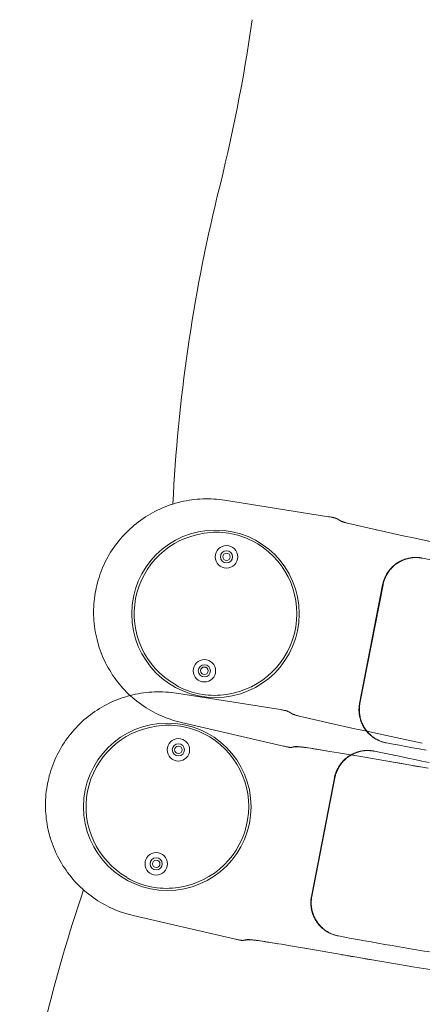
# Model space of a CAD drawing. Header units: inches. Extents: x -2078 to 109126, y -964 to 6385.
# Tile 244 of 256: x 37065.89 to 37072.42, y 3916.22 to 3932.2. Entities that reach past the tile are written whole.
import ezdxf

# ---------------------------------------------------------------- set-up
doc = ezdxf.new("R2010")
doc.units = ezdxf.units.IN
doc.header["$MEASUREMENT"] = 0
doc.layers.add('16_dwg _2_', color=8, linetype='Continuous', lineweight=9)
doc.layers.add('A-HATCH', color=9, linetype='Continuous')

# ---------------------------------------------------------------- blocks, each defined once
blk = doc.blocks.new('16_dwg _2_-1561311-3-1st Floor - Auditorium')
at = {"color": 254, "lineweight": 9}
for p, q in [((176991.312, 507960.64), (176991.314, 507960.738)), ((177009.865, 507960.64), (177009.867, 507960.738)), ((177013.197, 507960.529), (177013.197, 507960.584)), ((176991.306, 507960.352), (176991.308, 507960.448)), ((177009.859, 507960.352), (177009.861, 507960.448)), ((177013.198, 507960.462), (177013.198, 507960.473)), ((176991.304, 507960.257), (176991.305, 507960.305)), ((177009.857, 507960.257), (177009.858, 507960.305)), ((177013.2, 507960.2), (177013.2, 507960.253)), ((176991.607, 507960.008), (176991.609, 507959.998)), ((176991.612, 507959.987), (176991.616, 507959.976)), ((176994.634, 507960.017), (176994.636, 507960.025)), ((177010.16, 507960.008), (177010.163, 507959.998)), ((177010.166, 507959.987), (177010.169, 507959.976)), ((177013.187, 507960.017), (177013.189, 507960.025)), ((176991.709, 507959.798), (176991.71, 507959.797)), ((176991.735, 507959.768), (176991.736, 507959.766)), ((177010.262, 507959.798), (177010.263, 507959.797)), ((177010.288, 507959.768), (177010.289, 507959.766)), ((176991.29, 507959.642), (176991.29, 507959.644)), ((176991.291, 507959.68), (176991.291, 507959.683)), ((176991.953, 507959.622), (176991.964, 507959.619)), ((176991.974, 507959.615), (176991.984, 507959.612)), ((176991.993, 507959.61), (176992.003, 507959.607)), ((176994.153, 507959.593), (176994.161, 507959.593)), ((176994.215, 507959.602), (176994.225, 507959.604)), ((176994.948, 507959.642), (176994.948, 507959.644)), ((177009.844, 507959.642), (177009.844, 507959.644)), ((177009.845, 507959.68), (177009.845, 507959.683)), ((177010.507, 507959.622), (177010.517, 507959.619)), ((177010.527, 507959.615), (177010.537, 507959.612)), ((177010.547, 507959.61), (177010.556, 507959.607)), ((177012.707, 507959.593), (177012.715, 507959.593)), ((177012.769, 507959.602), (177012.779, 507959.604)), ((177013.502, 507959.642), (177013.502, 507959.644)), ((176991.28, 507959.197), (176991.28, 507959.2)), ((177009.833, 507959.197), (177009.833, 507959.2)), ((176991.22, 507958.581), (176991.22, 507958.583)), ((176991.22, 507958.569), (176991.22, 507958.555)), ((177009.773, 507958.581), (177009.773, 507958.583)), ((176992.13, 507955.326), (176992.134, 507955.323)), ((176992.142, 507955.314), (176992.141, 507955.315)), ((177010.684, 507955.326), (177010.687, 507955.323)), ((177010.696, 507955.314), (177010.694, 507955.315)), ((176992.259, 507955.247), (176992.257, 507955.248)), ((176992.273, 507955.242), (176992.275, 507955.241)), ((176992.299, 507955.226), (176992.297, 507955.227)), ((176992.323, 507955.217), (176992.324, 507955.217)), ((176992.34, 507955.207), (176992.338, 507955.208)), ((176992.381, 507955.188), (176992.378, 507955.189)), ((177010.813, 507955.247), (177010.811, 507955.248)), ((177010.827, 507955.242), (177010.829, 507955.241)), ((177010.853, 507955.226), (177010.851, 507955.227)), ((177010.876, 507955.217), (177010.877, 507955.217)), ((177010.893, 507955.207), (177010.891, 507955.208)), ((177010.934, 507955.188), (177010.932, 507955.189))]:
    blk.add_line(p, q, dxfattribs=at)
at = {"color": 254, "lineweight": 9, "flags": 128}
for points in [[(176991.598, 507960.794), (176991.597, 507960.681), (176991.595, 507960.571), (176991.594, 507960.463), (176991.593, 507960.355), (176991.592, 507960.25), (176991.591, 507960.144), (176991.591, 507960.134), (176991.591, 507960.125), (176991.592, 507960.104), (176991.594, 507960.083), (176991.596, 507960.063), (176991.6, 507960.042), (176991.604, 507960.022), (176991.608, 507960.001), (176991.614, 507959.981), (176991.62, 507959.962), (176991.627, 507959.942), (176991.635, 507959.923), (176991.643, 507959.904), (176991.653, 507959.885), (176991.663, 507959.867), (176991.673, 507959.849), (176991.684, 507959.832), (176991.696, 507959.815), (176991.709, 507959.798), (176991.722, 507959.782), (176991.736, 507959.766), (176991.75, 507959.751), (176991.765, 507959.737), (176991.781, 507959.723), (176991.797, 507959.71), (176991.813, 507959.697), (176991.83, 507959.685), (176991.847, 507959.674), (176991.865, 507959.663), (176991.883, 507959.653), (176991.902, 507959.644), (176991.921, 507959.635), (176991.94, 507959.627), (176991.959, 507959.62), (176991.979, 507959.614), (176991.999, 507959.608), (176992.019, 507959.603), (176992.039, 507959.599), (176992.06, 507959.596), (176992.081, 507959.593), (176992.101, 507959.591), (176992.122, 507959.59), (176992.138, 507959.59), (176994.1, 507959.59), (176994.1, 507959.596)], [(177010.172, 507961.645), (177010.168, 507961.521), (177010.165, 507961.396), (177010.162, 507961.272), (177010.159, 507961.149), (177010.156, 507961.028), (177010.154, 507960.91), (177010.152, 507960.794), (177010.15, 507960.681), (177010.149, 507960.571), (177010.147, 507960.463), (177010.146, 507960.355), (177010.145, 507960.25), (177010.145, 507960.144), (177010.145, 507960.134), (177010.145, 507960.125), (177010.146, 507960.104), (177010.147, 507960.083), (177010.15, 507960.063), (177010.153, 507960.042), (177010.157, 507960.022), (177010.162, 507960.001), (177010.167, 507959.981), (177010.174, 507959.962), (177010.181, 507959.942), (177010.188, 507959.923), (177010.197, 507959.904), (177010.206, 507959.885), (177010.216, 507959.867), (177010.227, 507959.849), (177010.238, 507959.832), (177010.25, 507959.815), (177010.262, 507959.798), (177010.276, 507959.782), (177010.289, 507959.766), (177010.304, 507959.751), (177010.319, 507959.737), (177010.334, 507959.723), (177010.35, 507959.71), (177010.366, 507959.697), (177010.383, 507959.685), (177010.401, 507959.674), (177010.419, 507959.663), (177010.437, 507959.653), (177010.455, 507959.644), (177010.474, 507959.635), (177010.493, 507959.627), (177010.513, 507959.62), (177010.532, 507959.614), (177010.552, 507959.608), (177010.573, 507959.603), (177010.593, 507959.599), (177010.613, 507959.596), (177010.634, 507959.593), (177010.655, 507959.591), (177010.676, 507959.59), (177010.692, 507959.59), (177012.654, 507959.59), (177012.654, 507959.596)], [(177013.193, 507960.813), (177013.191, 507960.93), (177013.189, 507961.051)], [(176991.279, 507959.166), (176991.281, 507959.263), (176991.285, 507959.408), (176991.294, 507959.806), (176991.299, 507960.026), (176991.316, 507960.883)], [(176994.922, 507960.883), (176994.936, 507960.211), (176994.941, 507959.937), (176994.945, 507959.764), (176994.956, 507959.298)], [(177009.832, 507959.166), (177009.835, 507959.263), (177009.838, 507959.408), (177009.848, 507959.806), (177009.852, 507960.026), (177009.87, 507960.883)], [(177013.475, 507960.883), (177013.489, 507960.211), (177013.495, 507959.937), (177013.499, 507959.764), (177013.51, 507959.298)], [(176994.641, 507960.058), (176994.643, 507960.065), (176994.643, 507960.073), (176994.644, 507960.08), (176994.645, 507960.087), (176994.646, 507960.094), (176994.646, 507960.1), (176994.646, 507960.107), (176994.647, 507960.113), (176994.647, 507960.125), (176994.647, 507960.144), (176994.647, 507960.137), (176994.647, 507960.144), (176994.647, 507960.253), (176994.646, 507960.362), (176994.645, 507960.473), (176994.643, 507960.584), (176994.642, 507960.697), (176994.64, 507960.813)], [(177013.195, 507960.058), (177013.196, 507960.065), (177013.197, 507960.073), (177013.198, 507960.08), (177013.198, 507960.087), (177013.199, 507960.094), (177013.199, 507960.1), (177013.2, 507960.107), (177013.2, 507960.113), (177013.201, 507960.125), (177013.201, 507960.144), (177013.201, 507960.137), (177013.201, 507960.144), (177013.2, 507960.253), (177013.199, 507960.362), (177013.198, 507960.473), (177013.197, 507960.584), (177013.195, 507960.697), (177013.193, 507960.813)], [(176991.591, 507960.129), (176991.592, 507960.111), (176991.594, 507960.093), (176991.595, 507960.076), (176991.598, 507960.058), (176991.601, 507960.04), (176991.605, 507960.022), (176991.609, 507960.005), (176991.614, 507959.987), (176991.619, 507959.97), (176991.625, 507959.953), (176991.632, 507959.937), (176991.639, 507959.92), (176991.647, 507959.904), (176991.655, 507959.888), (176991.663, 507959.872), (176991.673, 507959.856), (176991.682, 507959.841), (176991.693, 507959.826), (176991.703, 507959.812), (176991.714, 507959.798), (176991.726, 507959.784), (176991.738, 507959.771), (176991.75, 507959.758), (176991.763, 507959.745), (176991.777, 507959.733), (176991.79, 507959.721), (176991.804, 507959.71), (176991.819, 507959.699), (176991.834, 507959.689), (176991.849, 507959.679), (176991.864, 507959.67), (176991.88, 507959.661), (176991.896, 507959.653), (176991.912, 507959.645), (176991.928, 507959.638), (176991.945, 507959.632), (176991.962, 507959.626), (176991.979, 507959.62), (176991.996, 507959.615), (176992.014, 507959.611), (176992.031, 507959.607), (176992.049, 507959.604), (176992.067, 507959.601), (176992.085, 507959.599), (176992.102, 507959.598), (176992.12, 507959.597), (176992.138, 507959.596), (176994.1, 507959.596), (176994.118, 507959.597), (176994.136, 507959.598), (176994.154, 507959.599), (176994.172, 507959.601), (176994.19, 507959.604), (176994.207, 507959.607), (176994.225, 507959.611), (176994.242, 507959.615), (176994.259, 507959.62), (176994.277, 507959.626), (176994.293, 507959.632), (176994.31, 507959.638), (176994.327, 507959.645), (176994.343, 507959.653), (176994.359, 507959.661), (176994.374, 507959.67), (176994.39, 507959.679), (176994.405, 507959.689), (176994.42, 507959.699), (176994.434, 507959.71), (176994.448, 507959.721), (176994.462, 507959.733), (176994.475, 507959.745), (176994.488, 507959.758), (176994.5, 507959.771), (176994.513, 507959.784), (176994.524, 507959.798), (176994.535, 507959.812), (176994.546, 507959.826), (176994.556, 507959.841), (176994.566, 507959.856), (176994.575, 507959.872), (176994.584, 507959.888), (176994.592, 507959.904), (176994.599, 507959.92), (176994.607, 507959.936), (176994.613, 507959.953), (176994.619, 507959.97), (176994.625, 507959.987), (176994.629, 507960.005), (176994.634, 507960.022), (176994.637, 507960.04), (176994.64, 507960.058), (176994.643, 507960.075), (176994.645, 507960.093), (176994.646, 507960.111), (176994.647, 507960.129), (176994.647, 507960.125), (176994.646, 507960.104), (176994.645, 507960.083), (176994.642, 507960.062), (176994.639, 507960.042), (176994.635, 507960.021), (176994.63, 507960.001), (176994.624, 507959.981), (176994.618, 507959.961), (176994.611, 507959.942), (176994.603, 507959.922), (176994.595, 507959.903), (176994.586, 507959.885), (176994.576, 507959.867), (176994.565, 507959.849), (176994.554, 507959.831), (176994.542, 507959.814), (176994.529, 507959.798), (176994.516, 507959.782), (176994.502, 507959.766), (176994.488, 507959.751), (176994.473, 507959.737), (176994.457, 507959.723), (176994.442, 507959.71), (176994.425, 507959.697), (176994.408, 507959.685), (176994.391, 507959.674), (176994.373, 507959.663), (176994.355, 507959.653), (176994.336, 507959.644), (176994.317, 507959.635), (176994.298, 507959.627), (176994.279, 507959.62), (176994.259, 507959.614), (176994.239, 507959.608), (176994.219, 507959.603), (176994.199, 507959.599), (176994.178, 507959.596), (176994.158, 507959.593), (176994.137, 507959.591), (176994.116, 507959.59), (176994.1, 507959.59), (176994.107, 507959.59), (176994.115, 507959.59), (176994.122, 507959.59)], [(176994.647, 507960.13), (176994.647, 507960.134), (176994.647, 507960.137)], [(177010.145, 507960.129), (177010.146, 507960.111), (177010.147, 507960.093), (177010.149, 507960.076), (177010.151, 507960.058), (177010.155, 507960.04), (177010.158, 507960.022), (177010.163, 507960.005), (177010.167, 507959.987), (177010.173, 507959.97), (177010.179, 507959.953), (177010.185, 507959.937), (177010.192, 507959.92), (177010.2, 507959.904), (177010.208, 507959.888), (177010.217, 507959.872), (177010.226, 507959.856), (177010.236, 507959.841), (177010.246, 507959.826), (177010.257, 507959.812), (177010.268, 507959.798), (177010.279, 507959.784), (177010.291, 507959.771), (177010.304, 507959.758), (177010.317, 507959.745), (177010.33, 507959.733), (177010.344, 507959.721), (177010.358, 507959.71), (177010.372, 507959.699), (177010.387, 507959.689), (177010.402, 507959.679), (177010.417, 507959.67), (177010.433, 507959.661), (177010.449, 507959.653), (177010.465, 507959.645), (177010.482, 507959.638), (177010.499, 507959.632), (177010.515, 507959.626), (177010.533, 507959.62), (177010.55, 507959.615), (177010.567, 507959.611), (177010.585, 507959.607), (177010.602, 507959.604), (177010.62, 507959.601), (177010.638, 507959.599), (177010.656, 507959.598), (177010.674, 507959.597), (177010.692, 507959.596), (177012.654, 507959.596), (177012.672, 507959.597), (177012.69, 507959.598), (177012.707, 507959.599), (177012.725, 507959.601), (177012.743, 507959.604), (177012.761, 507959.607), (177012.778, 507959.611), (177012.796, 507959.615), (177012.813, 507959.62), (177012.83, 507959.626), (177012.847, 507959.632), (177012.864, 507959.638), (177012.88, 507959.645), (177012.896, 507959.653), (177012.912, 507959.661), (177012.928, 507959.67), (177012.943, 507959.679), (177012.958, 507959.689), (177012.973, 507959.699), (177012.988, 507959.71), (177013.002, 507959.721), (177013.015, 507959.733), (177013.029, 507959.745), (177013.041, 507959.758), (177013.054, 507959.771), (177013.066, 507959.784), (177013.078, 507959.798), (177013.089, 507959.812), (177013.099, 507959.826), (177013.11, 507959.841), (177013.119, 507959.856), (177013.128, 507959.872), (177013.137, 507959.888), (177013.145, 507959.904), (177013.153, 507959.92), (177013.16, 507959.936), (177013.167, 507959.953), (177013.173, 507959.97), (177013.178, 507959.987), (177013.183, 507960.005), (177013.187, 507960.022), (177013.191, 507960.04), (177013.194, 507960.058), (177013.196, 507960.075), (177013.198, 507960.093), (177013.2, 507960.111), (177013.201, 507960.129), (177013.201, 507960.125), (177013.2, 507960.104), (177013.198, 507960.083), (177013.196, 507960.062), (177013.192, 507960.042), (177013.188, 507960.021), (177013.183, 507960.001), (177013.178, 507959.981), (177013.172, 507959.961), (177013.165, 507959.942), (177013.157, 507959.922), (177013.148, 507959.903), (177013.139, 507959.885), (177013.129, 507959.867), (177013.118, 507959.849), (177013.107, 507959.831), (177013.095, 507959.814), (177013.083, 507959.798), (177013.069, 507959.782), (177013.056, 507959.766), (177013.041, 507959.751), (177013.026, 507959.737), (177013.011, 507959.723), (177012.995, 507959.71), (177012.979, 507959.697), (177012.962, 507959.685), (177012.944, 507959.674), (177012.926, 507959.663), (177012.908, 507959.653), (177012.89, 507959.644), (177012.871, 507959.635), (177012.852, 507959.627), (177012.832, 507959.62), (177012.813, 507959.614), (177012.793, 507959.608), (177012.772, 507959.603), (177012.752, 507959.599), (177012.732, 507959.596), (177012.711, 507959.593), (177012.69, 507959.591), (177012.669, 507959.59), (177012.654, 507959.59), (177012.661, 507959.59), (177012.668, 507959.59), (177012.676, 507959.59)], [(177013.201, 507960.13), (177013.201, 507960.134), (177013.201, 507960.137)], [(176991.619, 507959.964), (176991.623, 507959.952), (176991.628, 507959.94)], [(176991.633, 507959.927), (176991.639, 507959.914), (176991.645, 507959.9)], [(176994.541, 507959.813), (176994.551, 507959.827), (176994.56, 507959.84), (176994.568, 507959.853), (176994.576, 507959.866), (176994.583, 507959.879), (176994.589, 507959.891), (176994.595, 507959.903), (176994.6, 507959.915), (176994.605, 507959.927)], [(176994.61, 507959.938), (176994.614, 507959.949), (176994.617, 507959.959), (176994.621, 507959.969), (176994.624, 507959.979), (176994.627, 507959.989), (176994.629, 507959.998), (176994.632, 507960.008)], [(176994.637, 507960.034), (176994.639, 507960.042), (176994.64, 507960.05)], [(177010.173, 507959.964), (177010.177, 507959.952), (177010.182, 507959.94)], [(177010.187, 507959.927), (177010.192, 507959.914), (177010.199, 507959.9)], [(177013.094, 507959.813), (177013.104, 507959.827), (177013.113, 507959.84), (177013.121, 507959.853), (177013.129, 507959.866), (177013.136, 507959.879), (177013.142, 507959.891), (177013.148, 507959.903), (177013.154, 507959.915), (177013.159, 507959.927)], [(177013.163, 507959.938), (177013.167, 507959.949), (177013.171, 507959.959), (177013.174, 507959.969), (177013.177, 507959.979), (177013.18, 507959.989), (177013.183, 507959.998), (177013.185, 507960.008)], [(177013.191, 507960.034), (177013.192, 507960.042), (177013.194, 507960.05)], [(176991.652, 507959.886), (176991.66, 507959.872), (176991.668, 507959.857), (176991.678, 507959.842), (176991.688, 507959.827), (176991.698, 507959.812)], [(176991.749, 507959.753), (176991.762, 507959.74), (176991.777, 507959.727), (176991.791, 507959.715), (176991.805, 507959.703), (176991.819, 507959.693), (176991.833, 507959.683)], [(176994.39, 507959.673), (176994.405, 507959.683), (176994.42, 507959.693), (176994.435, 507959.704), (176994.45, 507959.716), (176994.464, 507959.729), (176994.479, 507959.742), (176994.493, 507959.756), (176994.506, 507959.77), (176994.518, 507959.784), (176994.53, 507959.799)], [(177010.206, 507959.886), (177010.213, 507959.872), (177010.222, 507959.857), (177010.231, 507959.842), (177010.241, 507959.827), (177010.252, 507959.812)], [(177010.302, 507959.753), (177010.316, 507959.74), (177010.33, 507959.727), (177010.344, 507959.715), (177010.358, 507959.703), (177010.372, 507959.693), (177010.386, 507959.683)], [(177012.943, 507959.673), (177012.958, 507959.683), (177012.973, 507959.693), (177012.988, 507959.704), (177013.003, 507959.716), (177013.018, 507959.729), (177013.032, 507959.742), (177013.046, 507959.756), (177013.059, 507959.77), (177013.072, 507959.784), (177013.083, 507959.799)], [(176991.846, 507959.675), (176991.859, 507959.667), (176991.872, 507959.659), (176991.884, 507959.653)], [(176991.897, 507959.646), (176991.909, 507959.641), (176991.92, 507959.635), (176991.932, 507959.631), (176991.943, 507959.626)], [(176992.012, 507959.605), (176992.021, 507959.603), (176992.029, 507959.601), (176992.038, 507959.599), (176992.046, 507959.598)], [(176992.054, 507959.597), (176992.061, 507959.595), (176992.069, 507959.594), (176992.076, 507959.594), (176992.083, 507959.593), (176992.09, 507959.592), (176992.097, 507959.592), (176992.103, 507959.591), (176992.11, 507959.591)], [(176994.13, 507959.591), (176994.138, 507959.591), (176994.145, 507959.592)], [(176994.17, 507959.594), (176994.178, 507959.596), (176994.187, 507959.597), (176994.196, 507959.598), (176994.205, 507959.6)], [(176994.235, 507959.607), (176994.246, 507959.61), (176994.257, 507959.613), (176994.269, 507959.617), (176994.281, 507959.621)], [(176994.293, 507959.625), (176994.306, 507959.63), (176994.319, 507959.636)], [(176994.332, 507959.642), (176994.346, 507959.648), (176994.36, 507959.656), (176994.375, 507959.664)], [(177010.399, 507959.675), (177010.413, 507959.667), (177010.425, 507959.659), (177010.438, 507959.653)], [(177010.45, 507959.646), (177010.462, 507959.641), (177010.474, 507959.635), (177010.485, 507959.631), (177010.496, 507959.626)], [(177010.565, 507959.605), (177010.574, 507959.603), (177010.583, 507959.601), (177010.591, 507959.599), (177010.599, 507959.598)], [(177010.607, 507959.597), (177010.615, 507959.595), (177010.622, 507959.594), (177010.63, 507959.594), (177010.637, 507959.593), (177010.644, 507959.592), (177010.65, 507959.592), (177010.657, 507959.591), (177010.663, 507959.591)], [(177012.683, 507959.591), (177012.691, 507959.591), (177012.699, 507959.592)], [(177012.723, 507959.594), (177012.732, 507959.596), (177012.74, 507959.597), (177012.75, 507959.598), (177012.759, 507959.6)], [(177012.789, 507959.607), (177012.8, 507959.61), (177012.811, 507959.613), (177012.822, 507959.617), (177012.834, 507959.621)], [(177012.846, 507959.625), (177012.859, 507959.63), (177012.872, 507959.636)], [(177012.886, 507959.642), (177012.9, 507959.648), (177012.914, 507959.656), (177012.928, 507959.664)], [(176994.955, 507959.335), (176994.956, 507959.298), (176994.971, 507958.862), (176994.973, 507958.835), (176994.974, 507958.823), (176994.975, 507958.811), (176994.976, 507958.8), (176994.976, 507958.79), (176994.977, 507958.781), (176994.978, 507958.772), (176994.979, 507958.764), (176994.98, 507958.757), (176994.981, 507958.75), (176994.981, 507958.744), (176994.982, 507958.738), (176994.983, 507958.733), (176994.984, 507958.729), (176994.984, 507958.725), (176994.985, 507958.723), (176994.985, 507958.72), (176994.986, 507958.719), (176995.007, 507958.66), (176995.013, 507958.644), (176995.015, 507958.637), (176995.014, 507958.642), (176995.013, 507958.644), (176995.014, 507958.642), (176995.014, 507958.64), (176995.015, 507958.638), (176995.015, 507958.637), (176995.016, 507958.635), (176995.016, 507958.634), (176995.016, 507958.632), (176995.017, 507958.631), (176995.017, 507958.629), (176995.017, 507958.628), (176995.017, 507958.627), (176995.017, 507958.626), (176995.017, 507958.624), (176995.018, 507958.623), (176995.018, 507958.622), (176995.018, 507958.621), (176995.018, 507958.62), (176995.018, 507958.618), (176995.018, 507958.617), (176995.018, 507958.616), (176995.018, 507958.607), (176995.018, 507958.604), (176995.019, 507958.596)], [(177013.509, 507959.335), (177013.51, 507959.298), (177013.525, 507958.862), (177013.527, 507958.835), (177013.527, 507958.823), (177013.528, 507958.811), (177013.529, 507958.8), (177013.53, 507958.79), (177013.531, 507958.781), (177013.532, 507958.772), (177013.532, 507958.764), (177013.533, 507958.757), (177013.534, 507958.75), (177013.535, 507958.744), (177013.536, 507958.738), (177013.536, 507958.733), (177013.537, 507958.729), (177013.538, 507958.725), (177013.538, 507958.723), (177013.539, 507958.72), (177013.539, 507958.719), (177013.561, 507958.66), (177013.567, 507958.644), (177013.569, 507958.637), (177013.567, 507958.642), (177013.567, 507958.644), (177013.567, 507958.642), (177013.568, 507958.64), (177013.568, 507958.638), (177013.569, 507958.637), (177013.569, 507958.635), (177013.57, 507958.634), (177013.57, 507958.632), (177013.57, 507958.631), (177013.57, 507958.629), (177013.57, 507958.628), (177013.571, 507958.627), (177013.571, 507958.626), (177013.571, 507958.624), (177013.571, 507958.623), (177013.571, 507958.622), (177013.571, 507958.621), (177013.571, 507958.62), (177013.571, 507958.618), (177013.571, 507958.617), (177013.572, 507958.616), (177013.572, 507958.607), (177013.572, 507958.604), (177013.572, 507958.596)], [(176991.225, 507958.642), (176991.224, 507958.638), (176991.223, 507958.635), (176991.222, 507958.631), (176991.222, 507958.627), (176991.221, 507958.623), (176991.221, 507958.619), (176991.249, 507958.694), (176991.249, 507958.697), (176991.249, 507958.701), (176991.249, 507958.705), (176991.25, 507958.709), (176991.251, 507958.713), (176991.252, 507958.717), (176991.253, 507958.719), (176991.256, 507958.729), (176991.258, 507958.74), (176991.259, 507958.751), (176991.26, 507958.764), (176991.261, 507958.777), (176991.263, 507958.792), (176991.264, 507958.808), (176991.265, 507958.825), (176991.266, 507958.843), (176991.267, 507958.862), (176991.269, 507958.904), (176991.268, 507958.877), (176991.266, 507958.848), (176991.265, 507958.823), (176991.264, 507958.811), (176991.263, 507958.8), (176991.262, 507958.79), (176991.261, 507958.781), (176991.26, 507958.772), (176991.26, 507958.764), (176991.259, 507958.756), (176991.258, 507958.75), (176991.257, 507958.744), (176991.256, 507958.738), (176991.256, 507958.733), (176991.255, 507958.729), (176991.254, 507958.725), (176991.254, 507958.722), (176991.253, 507958.72), (176991.253, 507958.719), (176991.225, 507958.644), (176991.225, 507958.642), (176991.224, 507958.64), (176991.224, 507958.639), (176991.223, 507958.637), (176991.223, 507958.636), (176991.223, 507958.634), (176991.222, 507958.633), (176991.222, 507958.631), (176991.222, 507958.63), (176991.222, 507958.629), (176991.221, 507958.628), (176991.221, 507958.627), (176991.221, 507958.626), (176991.221, 507958.624), (176991.221, 507958.623), (176991.221, 507958.622), (176991.221, 507958.617), (176991.221, 507958.616), (176991.221, 507958.615), (176991.221, 507958.614), (176991.221, 507958.613), (176991.22, 507958.611), (176991.22, 507958.61), (176991.22, 507958.608), (176991.22, 507958.606), (176991.22, 507958.602), (176991.22, 507958.604), (176991.22, 507958.608), (176991.22, 507958.605), (176991.22, 507958.598), (176991.22, 507958.602), (176991.22, 507958.593), (176991.22, 507958.598), (176991.22, 507958.587), (176991.22, 507958.589), (176991.22, 507958.578), (176991.22, 507958.569)], [(177009.773, 507958.569), (177009.773, 507958.578), (177009.773, 507958.589), (177009.773, 507958.587), (177009.773, 507958.598), (177009.773, 507958.593), (177009.773, 507958.602), (177009.774, 507958.598), (177009.774, 507958.605), (177009.774, 507958.608), (177009.774, 507958.602), (177009.774, 507958.604), (177009.774, 507958.606), (177009.774, 507958.608), (177009.774, 507958.61), (177009.774, 507958.611), (177009.774, 507958.613), (177009.774, 507958.614), (177009.774, 507958.615), (177009.774, 507958.616), (177009.774, 507958.617), (177009.774, 507958.622), (177009.774, 507958.623), (177009.775, 507958.624), (177009.775, 507958.626), (177009.775, 507958.627), (177009.775, 507958.628), (177009.775, 507958.629), (177009.775, 507958.63), (177009.775, 507958.631), (177009.776, 507958.633), (177009.776, 507958.634), (177009.776, 507958.636), (177009.777, 507958.637), (177009.777, 507958.639), (177009.778, 507958.64), (177009.778, 507958.642), (177009.779, 507958.644), (177009.806, 507958.719), (177009.807, 507958.72), (177009.807, 507958.722), (177009.808, 507958.725), (177009.808, 507958.729), (177009.809, 507958.733), (177009.81, 507958.738), (177009.811, 507958.744), (177009.811, 507958.75), (177009.812, 507958.756), (177009.813, 507958.764), (177009.814, 507958.772), (177009.815, 507958.781), (177009.816, 507958.79), (177009.816, 507958.8), (177009.817, 507958.811), (177009.818, 507958.823), (177009.82, 507958.848), (177009.821, 507958.877), (177009.823, 507958.909)], [(177009.778, 507958.642), (177009.777, 507958.638), (177009.776, 507958.635), (177009.775, 507958.631), (177009.775, 507958.627), (177009.775, 507958.623), (177009.775, 507958.619), (177009.802, 507958.694), (177009.802, 507958.697), (177009.802, 507958.701), (177009.803, 507958.705), (177009.803, 507958.709), (177009.804, 507958.713), (177009.806, 507958.717), (177009.806, 507958.719), (177009.81, 507958.729), (177009.811, 507958.74), (177009.812, 507958.751), (177009.814, 507958.764), (177009.815, 507958.777), (177009.816, 507958.792), (177009.817, 507958.808), (177009.819, 507958.825), (177009.82, 507958.843), (177009.821, 507958.862), (177009.823, 507958.904)], [(176991.22, 507958.616), (176991.22, 507958.617), (176991.221, 507958.618), (176991.221, 507958.619), (176991.221, 507958.62), (176991.221, 507958.621)], [(176991.22, 507958.611), (176991.22, 507958.613), (176991.22, 507958.616)], [(176991.249, 507958.694), (176991.25, 507958.698), (176991.252, 507958.704), (176991.253, 507958.711), (176991.255, 507958.72)], [(176995.018, 507958.616), (176995.018, 507958.615), (176995.018, 507958.613), (176995.018, 507958.61)], [(177009.774, 507958.616), (177009.774, 507958.617), (177009.774, 507958.618), (177009.774, 507958.619), (177009.774, 507958.62), (177009.774, 507958.621)], [(177009.774, 507958.611), (177009.774, 507958.613), (177009.774, 507958.616)], [(177009.802, 507958.694), (177009.804, 507958.698), (177009.805, 507958.704), (177009.807, 507958.711), (177009.808, 507958.72)], [(177013.572, 507958.616), (177013.572, 507958.615), (177013.572, 507958.613), (177013.572, 507958.61)], [(176995.018, 507958.56), (176995.018, 507958.546), (176995.018, 507958.531), (176995.017, 507958.516), (176994.958, 507956.808), (176994.956, 507956.768), (176994.953, 507956.723), (176994.948, 507956.679), (176994.943, 507956.634), (176994.937, 507956.589), (176994.929, 507956.545), (176994.921, 507956.501), (176994.911, 507956.457), (176994.9, 507956.413), (176994.889, 507956.37), (176994.876, 507956.327), (176994.862, 507956.284), (176994.847, 507956.242), (176994.831, 507956.199), (176994.814, 507956.158), (176994.796, 507956.117), (176994.777, 507956.076), (176994.757, 507956.036), (176994.736, 507955.996), (176994.714, 507955.956), (176994.691, 507955.918), (176994.668, 507955.88), (176994.643, 507955.842), (176994.617, 507955.805), (176994.591, 507955.769), (176994.563, 507955.733), (176994.535, 507955.698), (176994.506, 507955.664), (176994.476, 507955.63), (176994.445, 507955.598), (176994.413, 507955.566), (176994.381, 507955.534), (176994.348, 507955.504), (176994.314, 507955.474), (176994.279, 507955.445), (176994.244, 507955.417), (176994.208, 507955.39), (176994.172, 507955.364), (176994.134, 507955.339), (176994.097, 507955.315), (176994.058, 507955.291), (176994.019, 507955.269), (176993.98, 507955.247), (176993.94, 507955.227), (176993.899, 507955.207), (176993.858, 507955.188), (176993.817, 507955.171), (176993.775, 507955.154), (176993.733, 507955.139), (176993.69, 507955.124), (176993.647, 507955.111), (176993.604, 507955.099), (176993.56, 507955.087), (176993.517, 507955.077), (176993.473, 507955.068), (176993.428, 507955.06), (176993.384, 507955.053), (176993.339, 507955.047), (176993.294, 507955.042), (176993.25, 507955.038), (176993.205, 507955.036), (176993.16, 507955.034), (176993.119, 507955.034), (176993.079, 507955.034), (176993.034, 507955.036), (176992.989, 507955.038), (176992.944, 507955.042), (176992.9, 507955.047), (176992.855, 507955.053), (176992.811, 507955.06), (176992.766, 507955.068), (176992.722, 507955.077), (176992.678, 507955.087), (176992.635, 507955.098), (176992.592, 507955.111), (176992.549, 507955.124), (176992.506, 507955.139), (176992.464, 507955.154), (176992.422, 507955.171), (176992.381, 507955.188), (176992.34, 507955.207), (176992.299, 507955.226), (176992.259, 507955.247), (176992.22, 507955.268), (176992.181, 507955.291), (176992.142, 507955.314), (176992.104, 507955.339), (176992.067, 507955.364), (176992.031, 507955.39), (176991.995, 507955.417), (176991.959, 507955.445), (176991.925, 507955.474), (176991.891, 507955.504), (176991.858, 507955.534), (176991.825, 507955.565), (176991.794, 507955.597), (176991.763, 507955.63), (176991.733, 507955.664), (176991.704, 507955.698), (176991.676, 507955.733), (176991.648, 507955.768), (176991.622, 507955.805), (176991.596, 507955.842), (176991.571, 507955.879), (176991.547, 507955.917), (176991.524, 507955.956), (176991.503, 507955.995), (176991.482, 507956.035), (176991.462, 507956.075), (176991.443, 507956.116), (176991.425, 507956.157), (176991.408, 507956.199), (176991.392, 507956.241), (176991.377, 507956.284), (176991.363, 507956.326), (176991.35, 507956.369), (176991.338, 507956.413), (176991.327, 507956.457), (176991.318, 507956.5), (176991.309, 507956.545), (176991.302, 507956.589), (176991.295, 507956.633), (176991.29, 507956.678), (176991.286, 507956.723), (176991.283, 507956.768), (176991.281, 507956.808), (176991.221, 507958.51), (176991.221, 507958.526), (176991.221, 507958.541), (176991.22, 507958.555)], [(176995.019, 507958.596), (176995.018, 507958.59), (176995.019, 507958.592), (176995.018, 507958.584), (176995.019, 507958.586)], [(176995.019, 507958.578), (176995.018, 507958.581), (176995.019, 507958.583), (176995.018, 507958.569), (176995.018, 507958.56)], [(177013.572, 507958.56), (177013.572, 507958.546), (177013.571, 507958.531), (177013.571, 507958.516), (177013.511, 507956.808), (177013.509, 507956.768), (177013.506, 507956.723), (177013.502, 507956.679), (177013.497, 507956.634), (177013.49, 507956.589), (177013.483, 507956.545), (177013.474, 507956.501), (177013.465, 507956.457), (177013.454, 507956.413), (177013.442, 507956.37), (177013.429, 507956.327), (177013.415, 507956.284), (177013.4, 507956.242), (177013.385, 507956.199), (177013.368, 507956.158), (177013.35, 507956.117), (177013.331, 507956.076), (177013.311, 507956.036), (177013.29, 507955.996), (177013.268, 507955.956), (177013.245, 507955.918), (177013.221, 507955.88), (177013.196, 507955.842), (177013.171, 507955.805), (177013.144, 507955.769), (177013.117, 507955.733), (177013.088, 507955.698), (177013.059, 507955.664), (177013.029, 507955.63), (177012.998, 507955.598), (177012.967, 507955.566), (177012.934, 507955.534), (177012.901, 507955.504), (177012.867, 507955.474), (177012.833, 507955.445), (177012.798, 507955.417), (177012.762, 507955.39), (177012.725, 507955.364), (177012.688, 507955.339), (177012.65, 507955.315), (177012.612, 507955.291), (177012.573, 507955.269), (177012.533, 507955.247), (177012.493, 507955.227), (177012.453, 507955.207), (177012.412, 507955.188), (177012.37, 507955.171), (177012.328, 507955.154), (177012.286, 507955.139), (177012.244, 507955.124), (177012.201, 507955.111), (177012.157, 507955.099), (177012.114, 507955.087), (177012.07, 507955.077), (177012.026, 507955.068), (177011.982, 507955.06), (177011.937, 507955.053), (177011.893, 507955.047), (177011.848, 507955.042), (177011.803, 507955.038), (177011.758, 507955.036), (177011.713, 507955.034), (177011.673, 507955.034), (177011.633, 507955.034), (177011.588, 507955.036), (177011.543, 507955.038), (177011.498, 507955.042), (177011.453, 507955.047), (177011.409, 507955.053), (177011.364, 507955.06), (177011.32, 507955.068), (177011.276, 507955.077), (177011.232, 507955.087), (177011.188, 507955.098), (177011.145, 507955.111), (177011.102, 507955.124), (177011.06, 507955.139), (177011.017, 507955.154), (177010.976, 507955.171), (177010.934, 507955.188), (177010.893, 507955.207), (177010.853, 507955.226), (177010.813, 507955.247), (177010.773, 507955.268), (177010.734, 507955.291), (177010.696, 507955.314), (177010.658, 507955.339), (177010.621, 507955.364), (177010.584, 507955.39), (177010.548, 507955.417), (177010.513, 507955.445), (177010.478, 507955.474), (177010.444, 507955.504), (177010.411, 507955.534), (177010.379, 507955.565), (177010.347, 507955.597), (177010.317, 507955.63), (177010.287, 507955.664), (177010.257, 507955.698), (177010.229, 507955.733), (177010.202, 507955.768), (177010.175, 507955.805), (177010.149, 507955.842), (177010.125, 507955.879), (177010.101, 507955.917), (177010.078, 507955.956), (177010.056, 507955.995), (177010.035, 507956.035), (177010.015, 507956.075), (177009.996, 507956.116), (177009.978, 507956.157), (177009.961, 507956.199), (177009.945, 507956.241), (177009.93, 507956.284), (177009.916, 507956.326), (177009.903, 507956.369), (177009.892, 507956.413), (177009.881, 507956.457), (177009.871, 507956.5), (177009.863, 507956.545), (177009.855, 507956.589), (177009.849, 507956.633), (177009.844, 507956.678), (177009.839, 507956.723), (177009.836, 507956.768), (177009.834, 507956.808), (177009.775, 507958.51), (177009.774, 507958.526), (177009.774, 507958.541), (177009.774, 507958.555), (177009.773, 507958.569)], [(177013.572, 507958.596), (177013.572, 507958.59), (177013.572, 507958.592), (177013.572, 507958.584), (177013.572, 507958.586)], [(177013.572, 507958.578), (177013.572, 507958.581), (177013.572, 507958.583), (177013.572, 507958.569), (177013.572, 507958.56)], [(176991.842, 507956.658), (176991.843, 507956.653), (176991.844, 507956.65), (176991.845, 507956.648), (176991.846, 507956.643), (176991.847, 507956.64), (176991.849, 507956.635), (176991.849, 507956.633), (176991.851, 507956.629), (176991.851, 507956.627), (176991.852, 507956.625), (176991.853, 507956.623), (176991.853, 507956.622), (176991.854, 507956.62), (176991.854, 507956.619), (176991.855, 507956.617), (176991.855, 507956.616), (176991.856, 507956.615), (176991.856, 507956.615), (176991.86, 507956.608)], [(176991.86, 507956.608), (176991.866, 507956.596), (176991.87, 507956.588), (176991.866, 507956.596)], [(177010.413, 507956.608), (177010.409, 507956.615), (177010.409, 507956.615), (177010.409, 507956.616), (177010.408, 507956.617), (177010.408, 507956.619), (177010.407, 507956.62), (177010.407, 507956.622), (177010.406, 507956.623), (177010.406, 507956.625), (177010.405, 507956.627), (177010.404, 507956.629), (177010.403, 507956.633), (177010.402, 507956.635), (177010.401, 507956.64), (177010.4, 507956.643), (177010.398, 507956.648), (177010.397, 507956.65), (177010.395, 507956.658), (177010.397, 507956.653)], [(177010.419, 507956.596), (177010.424, 507956.588), (177010.419, 507956.596), (177010.413, 507956.608)], [(176992.177, 507955.296), (176992.18, 507955.295), (176992.179, 507955.292)], [(176992.227, 507955.267), (176992.22, 507955.268), (176992.218, 507955.269)], [(177010.73, 507955.296), (177010.733, 507955.295), (177010.733, 507955.292)], [(177010.781, 507955.267), (177010.773, 507955.268), (177010.772, 507955.269)]]:
    blk.add_lwpolyline(points, dxfattribs=at)
for points in [[(176991.277, 507959.108), (176991.279, 507959.166), (176991.276, 507959.081), (176991.274, 507959.031), (176991.273, 507958.986), (176991.271, 507958.946), (176991.27, 507958.909), (176991.271, 507958.949), (176991.273, 507958.998), (176991.275, 507959.051)], [(177009.831, 507959.108), (177009.832, 507959.166), (177009.83, 507959.081), (177009.828, 507959.031), (177009.826, 507958.986), (177009.825, 507958.946), (177009.823, 507958.909), (177009.825, 507958.949), (177009.827, 507958.998), (177009.829, 507959.051)]]:
    blk.add_lwpolyline(points, close=True, dxfattribs=at)
at = {"color": 254, "lineweight": 9}
for centre, radius in [((176993.119, 507957.015), 1.36), ((177011.673, 507957.015), 1.36), ((176992.177, 507957.015), 0.182), ((176994.062, 507957.015), 0.182), ((177010.73, 507957.015), 0.182), ((177012.615, 507957.015), 0.182), ((176992.177, 507957.015), 0.0988), ((176992.177, 507957.015), 0.0608), ((176994.062, 507957.015), 0.0988), ((176994.062, 507957.015), 0.0608), ((177010.73, 507957.015), 0.0988), ((177010.73, 507957.015), 0.0608), ((177012.615, 507957.015), 0.0988), ((177012.615, 507957.015), 0.0608)]:
    blk.add_circle(centre, radius, dxfattribs=at)
for centre, radius, start, end in [((177070.55, 507959.642), 60.693, 170.18515, 178.82805), ((176993.122, 507957.011), 1.325, 15.8345, 160.9722), ((177011.676, 507957.011), 1.325, 15.8345, 160.9722), ((176993.057, 507957.007), 1.265, 159.8381, 195.9948), ((176993.181, 507957.024), 1.265, 339.8381, 15.9948), ((177011.611, 507957.007), 1.265, 159.8381, 195.9948), ((177011.735, 507957.024), 1.265, 339.8381, 15.9948), ((176993.119, 507957.015), 1.32, 198.8889, 341.1111), ((177011.673, 507957.015), 1.32, 198.8889, 341.1111), ((176998.567, 507982.731), 27.008, 261.8458, 272.5785), ((177006.885, 507979.015), 23.299, 266.8913, 277.9044), ((177001.35, 507928.42), 27.375, 87.1699, 93.2844)]:
    blk.add_arc(centre, radius, start, end, dxfattribs=at)
blk = doc.blocks.new('W3RFVW29R')
at = {"layer": '16_dwg _2_', "color": 250, "extrusion": (0, 0, -1), "zscale": -1, "rotation": 100.9999999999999}
for p in [(523973.108, -72928.684), (523977.43, -72950.03)]:
    blk.add_blockref('16_dwg _2_-1561311-3-1st Floor - Auditorium', p, dxfattribs=at)

msp = doc.modelspace()

# ---------------------------------------------------------------- block references
at = {"layer": 'A-HATCH'}
msp.add_blockref('W3RFVW29R', (28645.88, 32.751), dxfattribs=at)

doc.saveas('drawing.dxf')
